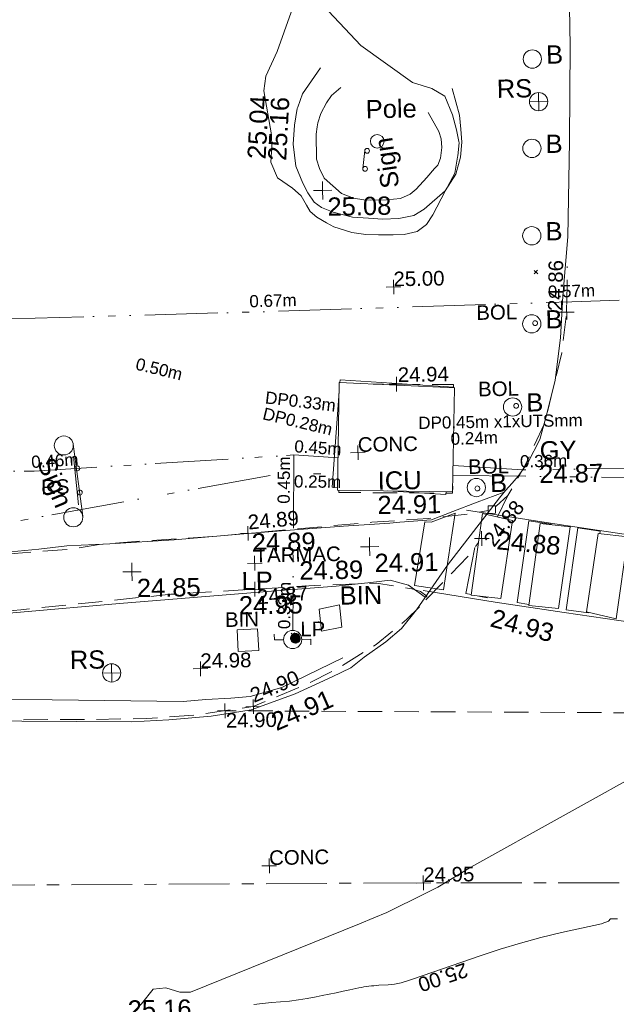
# Model space of a CAD drawing. Header units: millimetres. Extents: x -287732 to 520720, y -88450 to 287754.
# Tile 132 of 256: x -225137 to -212884, y 170911 to 191141. Entities that reach past the tile are written whole.
import ezdxf

# ---------------------------------------------------------------- set-up
doc = ezdxf.new("R2010")
doc.units = ezdxf.units.MM
for name, pattern in [('IMPORT-CENTER _6_', [2000, 1250, -250, 250, -250]), ('IMPORT-DASHED _2_', [750, 500, -250]), ('IMPORT-ENET-QLB2 _2_', [3050, 1500, -300, 0, -600, 150, -300, 0, -200]), ('IMPORT-UG_EIR_QLB2 _2_', [2750, 1500, -300, 0, -300, 150, -300, 0, -200]), ('IMPORT-UG_ELEC_LV_QLB2 _2_', [2700, 1500, -300, 0, -250, 150, -300, 0, -200]), ('IMPORT-UG_ELEC_STREET LIGHTING_QLB2 _2_', [2700, 1500, -300, 0, -250, 150, -300, 0, -200])]:
    doc.linetypes.add(name, pattern=pattern)
for name, color, linetype, lineweight, true_color in [('00_TOPO_BIN', 7, 'Continuous', 9, 0x7f5f3f), ('00_TOPO_FOOTPATH', 7, 'Continuous', 9, 0xa50000), ('00_TOPO_FURN_BOLLARD', 7, 'Continuous', 9, 0x666666), ('00_TOPO_FURN_LAMP_POST', 7, 'Continuous', 9, 0x666666), ('00_TOPO_FURN_POLE', 7, 'Continuous', 9, 0x666666), ('00_TOPO_FURN_SIGN', 7, 'Continuous', 9, 0x666666), ('00_TOPO_LEVEL_SPOT', 7, 'Continuous', 9, 0x666666), ('00_TOPO_ROAD_MARKING_WHITE_CONTINUOUS', 7, 'Continuous', 9, 0x999999), ('00_TOPO_SERV_GULLY', 7, 'Continuous', 9, 0x5252a5), ('00_TOPO_SERV_IC', 5, 'Continuous', 9, 0x0000ff), ('00_UAV_FORM_LINES', 7, 'Continuous', 9, 0x666666), ('00_UAV_SLOPE_BOTTOM', 30, 'Continuous', 9, 0xff7f00), ('00_UAV_SLOPE_TOP', 40, 'Continuous', 9, 0xffbf00), ('01_DTM_CONTOUR_MJR', 7, 'Continuous', 9, 0x7f3f00), ('12333-PUM-2D-U-0001-C01 - Rev2_REVIT IMPORT_dwg', 7, 'Continuous', 9, 0x767676), ('BIN', 7, 'Continuous', 9, 0x00a5a5), ('BIN_TXT', 7, 'Continuous', 9, 0x00a5a5), ('BOLLARD', 7, 'Continuous', 9, 0x00a5a5), ('BOLLARD_TXT', 7, 'Continuous', 9, 0x00a5a5), ('CONTOURS_INDEX', 4, 'Continuous', 9, 0x00ffff), ('CONTOURS_INDEX_LVL', 4, 'Continuous', 9, 0x00ffff), ('FORM_LINE', 7, 'IMPORT-DASHED _2_', 9, 0x00a500), ('FORM_LINE_LVL', 7, 'Continuous', 9, 0x00a500), ('LAMPPOST', 6, 'Continuous', 9, 0xff00ff), ('LAMPPOST_TXT', 6, 'Continuous', 9, 0xff00ff), ('PUM-EIRCOMM-NOTES', 6, 'Continuous', 9, 0xff00ff), ('PUM-EIRCOMM-QLB2', 6, 'IMPORT-UG_EIR_QLB2 _2_', 9, 0xff00ff), ('PUM-ELECTRIC-LV-QLB2', 1, 'IMPORT-UG_ELEC_LV_QLB2 _2_', 9, 0xff0000), ('PUM-ELECTRIC-MH', 1, 'Continuous', 9, 0xff0000), ('PUM-ELECTRIC-SL-QLB2', 7, 'IMPORT-UG_ELEC_STREET LIGHTING_QLB2 _2_', 9, 0xff7f7f), ('PUM-TELECOMS-ENET-NOTES', 7, 'Continuous', 9, 0x9152a5), ('PUM-TELECOMS-ENET-QLB2', 7, 'IMPORT-ENET-QLB2 _2_', 9, 0x9152a5), ('ROAD_CROWNLINE', 7, 'IMPORT-CENTER _6_', 9, 0xa500a5), ('ROAD_CROWNLINE_LVL', 7, 'Continuous', 9, 0xa500a5), ('ROAD_MARKINGS', 7, 'Continuous', 9, 0xc0c0c0), ('SIGN', 7, 'Continuous', 9, 0x00a5a5), ('SIGN_TXT', 7, 'Continuous', 9, 0x00a5a5), ('SPOT_HEIGHTS_LVL', 7, 'Continuous', 9, 0x00a500)]:
    doc.layers.add(name, color=color, linetype=linetype, lineweight=lineweight, true_color=true_color)
for name, color, linetype, lineweight in [('00_TOPO_DRIVE_WAY', 7, 'Continuous', 9), ('00_TOPO_PEDASTRIAN', 7, 'Continuous', 9), ('00_TOPO_ROAD_EDGE', 7, 'Continuous', 9), ('00_TOPO_SURFACE', 7, 'Continuous', 9), ('CHANGE_OF_SURFACE', 7, 'IMPORT-DASHED _2_', 9), ('CHANGE_OF_SURFACE_LVL', 7, 'Continuous', 9), ('GEN-TEXT', 7, 'Continuous', 9), ('Text', 7, 'Continuous', 9), ('TEXT_TXT', 7, 'Continuous', 9)]:
    doc.layers.add(name, color=color, linetype=linetype, lineweight=lineweight)
doc.styles.add('Arial_1', font='arial.ttf', dxfattribs={"height": 250})
doc.styles.add('Arial_3', font='arial.ttf', dxfattribs={"height": 300})
doc.styles.add('Swis721 Lt BT_2', font='swissl.ttf', dxfattribs={"height": 375})

# ---------------------------------------------------------------- blocks, each defined once
blk = doc.blocks.new('12333-PUM-2D-U-0001-C01 - Rev2_REVIT IMPORT_dwg_MSL_Bollard_2-2077182-Site Location Plan Proposed')
at = {"layer": '00_TOPO_FURN_BOLLARD', "color": 254, "true_color": 0xcccccc}
blk.add_circle((0, 0), 62.5, dxfattribs=at)
blk = doc.blocks.new('12333-PUM-2D-U-0001-C01 - Rev2_REVIT IMPORT_dwg_POLE_2-2077184-Site Location Plan Proposed')
at = {"layer": '00_TOPO_FURN_POLE', "color": 254, "true_color": 0xcccccc}
blk.add_circle((0, 0), 375, dxfattribs=at)
blk = doc.blocks.new('12333-PUM-2D-U-0001-C01 - Rev2_REVIT IMPORT_dwg_MSL_RoadSign_SYM-2077193-Site Location Plan Proposed')
at = {"layer": '00_TOPO_FURN_SIGN', "color": 254, "true_color": 0xcccccc}
for p, q in [((-500, 0), (500, 0)), ((0, -500), (0, 500))]:
    blk.add_line(p, q, dxfattribs=at)
blk.add_circle((0, 0), 500, dxfattribs=at)
blk = doc.blocks.new('12333-PUM-2D-U-0001-C01 - Rev2_REVIT IMPORT_dwg_MSL_Sign_SYM-2077194-Site Location Plan Proposed')
at = {"layer": '00_TOPO_FURN_SIGN', "color": 254, "true_color": 0xcccccc}
blk.add_line((1862, 0), (-1862, 0), dxfattribs=at)
for centre in [(-1862, -489), (1862, -489)]:
    blk.add_circle(centre, 489, dxfattribs=at)
blk = doc.blocks.new('12333-PUM-2D-U-0001-C01 - Rev2_REVIT IMPORT_dwg_MSL_Lamp_Post_SYM-2077199-Site Location Plan Proposed')
at = {"layer": '00_TOPO_FURN_LAMP_POST', "color": 254, "true_color": 0xcccccc, "flags": 128}
for points in [[(-500, 0), (-1000, 0), (-1000, 317)], [(500, 0), (1000, 0), (1000, -317)]]:
    blk.add_lwpolyline(points, dxfattribs=at)
at = {"layer": '00_TOPO_FURN_LAMP_POST', "color": 254, "true_color": 0xcccccc}
blk.add_circle((0, 0), 500, dxfattribs=at)
blk = doc.blocks.new('12333-PUM-2D-U-0001-C01 - Rev2_REVIT IMPORT_dwg_MM-2077200-Site Location Plan Proposed')
at = {"layer": '00_TOPO_LEVEL_SPOT', "color": 254, "true_color": 0xcccccc, "flags": 128}
for points in [[(0, -500), (0, 0), (-500, 0)], [(500, 0), (0, 0), (0, 500)]]:
    blk.add_lwpolyline(points, dxfattribs=at)
blk = doc.blocks.new('12333-PUM-2D-U-0001-C01 - Rev2_REVIT IMPORT_dwg_MGS62954_T2_Galway_ITM_3d_Rev1-2077680-Site Location Plan Proposed')
at = {"layer": '00_TOPO_BIN', "color": 254, "true_color": 0xcccccc}
for p, q in [((533686131, 725738249), (533686550, 725738325)), ((533686550, 725738325), (533686588, 725737868)), ((533686131, 725738249), (533686169, 725737792)), ((533686169, 725737792), (533686588, 725737868))]:
    blk.add_line(p, q, dxfattribs=at)
at = {"layer": '00_TOPO_DRIVE_WAY', "color": 254, "true_color": 0xcccccc, "flags": 128}
blk.add_lwpolyline([(533689877, 725740468), (533689999, 725740617), (533690141, 725740765), (533690265, 725740904), (533690478, 725741193), (533690721, 725741652), (533690875, 725742178), (533691057, 725742866), (533691183, 725743731), (533691247, 725744590), (533691369, 725745805), (533691440, 725747768), (533691485, 725749727), (533691487, 725752103), (533691507, 725753488), (533691618, 725755589), (533691732, 725757942), (533691850, 725761016), (533691945, 725764402), (533692186, 725766350), (533692189, 725767592), (533692131, 725768858)], dxfattribs=at)
at = {"layer": '00_TOPO_FOOTPATH', "color": 254, "true_color": 0xcccccc}
blk.add_line((533689415, 725740388), (533689970, 725740582), dxfattribs=at)
at = {"layer": '00_TOPO_FOOTPATH', "color": 254, "true_color": 0xcccccc, "flags": 128}
for points in [[(533679523, 725739510), (533680398, 725739577), (533680974, 725739634), (533681857, 725739666), (533683180, 725739722), (533684770, 725739831), (533685654, 725739882), (533686660, 725739941), (533687611, 725739990), (533687822, 725740001), (533688470, 725740038), (533688912, 725740201), (533689415, 725740388)], [(533646241, 725738367), (533649888, 725738330), (533653238, 725738309), (533656109, 725738296), (533659142, 725738311), (533662779, 725738334), (533666161, 725738401), (533670014, 725738434), (533673058, 725738468), (533673631, 725738447), (533675222, 725738275), (533676771, 725738086), (533677331, 725738106), (533679997, 725738292), (533682036, 725738432), (533685161, 725738636), (533686490, 725738711), (533687203, 725738775), (533687602, 725738814), (533687976, 725738710), (533688315, 725738456)]]:
    blk.add_lwpolyline(points, dxfattribs=at)
at = {"layer": '00_TOPO_PEDASTRIAN', "color": 254, "true_color": 0xcccccc}
for p, q in [((533689255, 725738477), (533689522, 725740154)), ((533690132, 725740001), (533689522, 725740154)), ((533690132, 725740001), (533689865, 725738401)), ((533690436, 725738249), (533690703, 725739925)), ((533691313, 725739849), (533690703, 725739925)), ((533691046, 725738173), (533691313, 725739849)), ((533691617, 725738096), (533691884, 725739697)), ((533691884, 725739697), (533692494, 725739620)), ((533692494, 725739620), (533692227, 725737944)), ((533689865, 725738401), (533689255, 725738477)), ((533691046, 725738173), (533690436, 725738249)), ((533691617, 725738096), (533692227, 725737944))]:
    blk.add_line(p, q, dxfattribs=at)
at = {"layer": '00_TOPO_PEDASTRIAN', "color": 254, "true_color": 0xcccccc, "flags": 128}
blk.add_lwpolyline([(533688960, 725740170), (533688690, 725738600), (533688100, 725738700), (533688330, 725740000), (533688460, 725739990)], close=True, dxfattribs=at)
at = {"layer": '00_TOPO_ROAD_EDGE', "color": 254, "true_color": 0xcccccc, "flags": 128}
blk.add_lwpolyline([(533644097, 725736774), (533648577, 725736742), (533654272, 725736701), (533659956, 725736488), (533664503, 725736391), (533669698, 725736325), (533674609, 725736187), (533679987, 725736049), (533682246, 725736002), (533683002, 725736029), (533683876, 725736089), (533684314, 725736145), (533684702, 725736205), (533685096, 725736341), (533685608, 725736518), (533686373, 725736853), (533686759, 725737031), (533687036, 725737242), (533687488, 725737549), (533687817, 725737816), (533688127, 725738195), (533688781, 725739102), (533689877, 725740468)], dxfattribs=at)
at = {"layer": '00_TOPO_ROAD_MARKING_WHITE_CONTINUOUS', "color": 254, "true_color": 0xcccccc, "flags": 128}
for points in [[(533689190, 725740230), (533691090, 725739900), (533692880, 725739600), (533693140, 725739560), (533694390, 725739370), (533695760, 725739110), (533697110, 725738910), (533699030, 725738580), (533700980, 725738260)], [(533700550, 725736540), (533698880, 725736800), (533697150, 725737080), (533695690, 725737320), (533693940, 725737610), (533693123, 725737770), (533691160, 725738090), (533689750, 725738330), (533688270, 725738590)]]:
    blk.add_lwpolyline(points, dxfattribs=at)
at = {"layer": '00_TOPO_SERV_GULLY', "color": 254, "true_color": 0xcccccc}
for p, q in [((533689636, 725740306), (533689789, 725740306)), ((533689636, 725740306), (533689636, 725740154)), ((533689636, 725740154), (533689789, 725740154)), ((533689789, 725740306), (533689789, 725740154))]:
    blk.add_line(p, q, dxfattribs=at)
at = {"layer": '00_TOPO_SERV_IC', "color": 254, "true_color": 0xcccccc}
for p, q in [((533686550, 725740687), (533686626, 725742897)), ((533686626, 725742897), (533688989, 725742745)), ((533688989, 725742745), (533688912, 725740611)), ((533686550, 725740687), (533688912, 725740611))]:
    blk.add_line(p, q, dxfattribs=at)
at = {"layer": '00_UAV_FORM_LINES', "color": 254, "true_color": 0xcccccc, "flags": 128}
blk.add_lwpolyline([(533686603, 725737235), (533685339, 725736652), (533684685, 725736480), (533684285, 725736452), (533683770, 725736428), (533683302, 725736399), (533680617, 725736479), (533679713, 725736499), (533679180, 725736530), (533678629, 725736507), (533677889, 725736514), (533676297, 725736503), (533674602, 725736615), (533672709, 725736650), (533671507, 725736632), (533669349, 725736755), (533667703, 725736876), (533666727, 725736833), (533666611, 725736844)], dxfattribs=at)
at = {"layer": '00_UAV_SLOPE_BOTTOM', "color": 254, "true_color": 0xcccccc, "flags": 128}
for points in [[(533688868, 725746795), (533688428, 725746424), (533688214, 725746299), (533687910, 725746240), (533687570, 725746233), (533687284, 725746260), (533686956, 725746286), (533686563, 725746398), (533686326, 725746496), (533686176, 725746609), (533686048, 725746804), (533685949, 725747006), (533685808, 725747357), (533685761, 725747806), (533685795, 725748195), (533685861, 725748537), (533685872, 725748564), (533685976, 725748837), (533686352, 725749364)], [(533688868, 725746795), (533689095, 725747130), (533689194, 725747483), (533689228, 725747787), (533689214, 725748054), (533689192, 725748343), (533689048, 725748894)]]:
    blk.add_lwpolyline(points, dxfattribs=at)
at = {"layer": '00_UAV_SLOPE_TOP', "color": 254, "true_color": 0xcccccc, "flags": 128}
blk.add_lwpolyline([(533688546, 725748412), (533688758, 725748013), (533688806, 725747864), (533688813, 725747689), (533688783, 725747466), (533688725, 725747324), (533688658, 725747259), (533688494, 725747074), (533688273, 725746842), (533688148, 725746740), (533687951, 725746655), (533687659, 725746633), (533687342, 725746626), (533687193, 725746639), (533686983, 725746679), (533686742, 725746774), (533686389, 725747100), (533686293, 725747298), (533686239, 725747494), (533686240, 725748007), (533686266, 725748153), (533686280, 725748240), (533686344, 725748428), (533686466, 725748647), (533686571, 725748790), (533686763, 725748953)], dxfattribs=at)
at = {"layer": '01_DTM_CONTOUR_MJR', "color": 254, "true_color": 0xcccccc, "flags": 128}
for points in [[(533682138, 725730006), (533682340, 725730201), (533682586, 725730498), (533682849, 725730523), (533683133, 725730429), (533683353, 725730421), (533686847, 725731768), (533687146, 725731886), (533687409, 725731992), (533688209, 725732366), (533688466, 725732491), (533689150, 725732890), (533692979, 725734934)], [(533686323, 725750771), (533687190, 725749808), (533688235, 725749032), (533688628, 725748901), (533688894, 725748740), (533689043, 725748356), (533689073, 725748250), (533689122, 725748042), (533689128, 725748011), (533689168, 725747800), (533689171, 725747776), (533689141, 725747507), (533689135, 725747479), (533689075, 725747156), (533688870, 725746790), (533688608, 725746304), (533688473, 725746107), (533688278, 725745971), (533688008, 725745913), (533687786, 725745906), (533687484, 725745911), (533687221, 725745929), (533686934, 725745971), (533686572, 725746094), (533686423, 725746180), (533686223, 725746299), (533686091, 725746420), (533686013, 725746550), (533685911, 725746740), (533685736, 725746902), (533685433, 725747119), (533685301, 725747445), (533685322, 725747757), (533685324, 725748005), (533685180, 725748916), (533685229, 725749216), (533685468, 725749716), (533685773, 725750520)]]:
    blk.add_lwpolyline(points, dxfattribs=at)
for name, p, xscale, yscale, zscale in [('12333-PUM-2D-U-0001-C01 - Rev2_REVIT IMPORT_dwg_MSL_Bollard_2-2077182-Site Location Plan Proposed', (533690706, 725749470), 3, 3, 3), ('12333-PUM-2D-U-0001-C01 - Rev2_REVIT IMPORT_dwg_MSL_RoadSign_SYM-2077193-Site Location Plan Proposed', (533690819, 725748593), 0.375, 0.375, 0.375), ('12333-PUM-2D-U-0001-C01 - Rev2_REVIT IMPORT_dwg_POLE_2-2077184-Site Location Plan Proposed', (533687491, 725747836), 0.375, 0.375, 0.375), ('12333-PUM-2D-U-0001-C01 - Rev2_REVIT IMPORT_dwg_MSL_Bollard_2-2077182-Site Location Plan Proposed', (533690665, 725747635), 3, 3, 3), ('12333-PUM-2D-U-0001-C01 - Rev2_REVIT IMPORT_dwg_MM-2077200-Site Location Plan Proposed', (533686351, 725746846), 0.375, 0.375, 0.375), ('12333-PUM-2D-U-0001-C01 - Rev2_REVIT IMPORT_dwg_MSL_Bollard_2-2077182-Site Location Plan Proposed', (533690631, 725745840), 3, 3, 3), ('12333-PUM-2D-U-0001-C01 - Rev2_REVIT IMPORT_dwg_MSL_Bollard_2-2077182-Site Location Plan Proposed', (533690599, 725744031), 3, 3, 3), ('12333-PUM-2D-U-0001-C01 - Rev2_REVIT IMPORT_dwg_MSL_Bollard_2-2077182-Site Location Plan Proposed', (533690175, 725742330), 3, 3, 3), ('12333-PUM-2D-U-0001-C01 - Rev2_REVIT IMPORT_dwg_MSL_Bollard_2-2077182-Site Location Plan Proposed', (533689403, 725740688), 3, 3, 3), ('12333-PUM-2D-U-0001-C01 - Rev2_REVIT IMPORT_dwg_MM-2077200-Site Location Plan Proposed', (533687190, 725739510), 0.375, 0.375, 0.375), ('12333-PUM-2D-U-0001-C01 - Rev2_REVIT IMPORT_dwg_MM-2077200-Site Location Plan Proposed', (533682300, 725739080), 0.375, 0.375, 0.375), ('12333-PUM-2D-U-0001-C01 - Rev2_REVIT IMPORT_dwg_MSL_Lamp_Post_SYM-2077199-Site Location Plan Proposed', (533685575, 725737632), 0.375, 0.375, 0.375), ('12333-PUM-2D-U-0001-C01 - Rev2_REVIT IMPORT_dwg_MSL_RoadSign_SYM-2077193-Site Location Plan Proposed', (533681847, 725737011), 0.375, 0.375, 0.375)]:
    blk.add_blockref(name, p, dxfattribs=dict(xscale=xscale, yscale=yscale, zscale=zscale))
for p, xscale, yscale, zscale, rotation in [((533687207, 725747466), 0.1, 0.1, 0.1, 82.59059884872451), ((533681225, 725740983), 0.4, 0.4, 0.4, 276.5589136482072)]:
    blk.add_blockref('12333-PUM-2D-U-0001-C01 - Rev2_REVIT IMPORT_dwg_MSL_Sign_SYM-2077194-Site Location Plan Proposed', p, dxfattribs=dict(xscale=xscale, yscale=yscale, zscale=zscale, rotation=rotation))
at = {"layer": '00_TOPO_BIN', "color": 251, "true_color": 0x666666, "insert": (533686557, 725738706), "char_height": 375, "width": 987.77, "attachment_point": 1, "line_spacing_factor": 1.005062, "style": 'Swis721 Lt BT_2'}
blk.add_mtext('BIN', dxfattribs=at)
at = {"layer": '00_TOPO_FOOTPATH', "color": 251, "true_color": 0x666666, "char_height": 375, "width": 1495.9, "attachment_point": 1, "line_spacing_factor": 1.005062, "style": 'Swis721 Lt BT_2'}
for insert in [(533684770, 725739826), (533685738, 725739233)]:
    blk.add_mtext('24.89', dxfattribs=dict(at, insert=insert))
at = {"layer": '00_TOPO_FURN_BOLLARD', "char_height": 375, "width": 398.91, "attachment_point": 1, "line_spacing_factor": 1.005062, "style": 'Swis721 Lt BT_2'}
for insert in [(533690989, 725749744), (533690947, 725747910), (533690914, 725746114), (533690882, 725744305), (533690458, 725742605), (533689685, 725740963)]:
    blk.add_mtext('B', dxfattribs=dict(at, insert=insert))
at = {"layer": '00_TOPO_FURN_LAMP_POST', "char_height": 375, "attachment_point": 1, "line_spacing_factor": 1.005062, "style": 'Swis721 Lt BT_2'}
for s, insert, width in [('LP', (533684547, 725739038), 707.59), ('24.95', (533684484, 725738540), 1495.9)]:
    blk.add_mtext(s, dxfattribs=dict(at, insert=insert, width=width))
at = {"layer": '00_TOPO_FURN_POLE', "insert": (533687266, 725748687), "char_height": 375, "width": 1191.97, "attachment_point": 1, "line_spacing_factor": 1.005062, "style": 'Swis721 Lt BT_2'}
blk.add_mtext('Pole', dxfattribs=at)
at = {"layer": '00_TOPO_FURN_SIGN', "char_height": 375, "width": 783.57, "attachment_point": 1, "line_spacing_factor": 1.005062, "style": 'Swis721 Lt BT_2'}
for insert in [(533689965, 725749060), (533680993, 725737479)]:
    blk.add_mtext('RS', dxfattribs=dict(at, insert=insert))
at = {"layer": '00_TOPO_FURN_SIGN', "char_height": 375, "width": 1206.22, "attachment_point": 1, "line_spacing_factor": 1.005062, "style": 'Swis721 Lt BT_2'}
for insert, rotation in [((533687558, 725746845), 97.2388), ((533680735, 725741500), 291.2071)]:
    blk.add_mtext('Sign', dxfattribs=dict(at, insert=insert, rotation=rotation))
at = {"layer": '00_TOPO_LEVEL_SPOT', "char_height": 375, "width": 1495.9, "attachment_point": 1, "line_spacing_factor": 1.005062, "style": 'Swis721 Lt BT_2'}
for s, insert in [('25.08', (533686446, 725746699)), ('24.91', (533687285, 725739363)), ('24.85', (533682395, 725738933))]:
    blk.add_mtext(s, dxfattribs=dict(at, insert=insert))
at = {"layer": '00_TOPO_ROAD_EDGE', "color": 251, "true_color": 0x666666, "char_height": 375, "width": 1495.9, "attachment_point": 1, "line_spacing_factor": 1.005062, "style": 'Swis721 Lt BT_2'}
for s, insert, rotation in [('24.88', (533689826, 725739787), 353.7919), ('24.91', (533685067, 725736100), 22.4721)]:
    blk.add_mtext(s, dxfattribs=dict(at, insert=insert, rotation=rotation))
at = {"layer": '00_TOPO_ROAD_MARKING_WHITE_CONTINUOUS', "color": 251, "true_color": 0x666666, "insert": (533689716, 725738197), "char_height": 375, "width": 1495.9, "attachment_point": 1, "rotation": 344.2753, "line_spacing_factor": 1.005062, "style": 'Swis721 Lt BT_2'}
blk.add_mtext('24.93', dxfattribs=at)
at = {"layer": '00_TOPO_SERV_GULLY', "color": 251, "true_color": 0x666666, "char_height": 375, "attachment_point": 1, "line_spacing_factor": 1.005062, "style": 'Swis721 Lt BT_2'}
for s, insert, width in [('GY', (533690716, 725741615), 821.56), ('24.87', (533690698, 725741132), 1495.9)]:
    blk.add_mtext(s, dxfattribs=dict(at, insert=insert, width=width))
at = {"layer": '00_TOPO_SERV_IC', "color": 251, "true_color": 0x666666, "char_height": 375, "attachment_point": 1, "line_spacing_factor": 1.005062, "style": 'Swis721 Lt BT_2'}
for s, insert, width in [('ICU', (533687379, 725741051), 1021.01), ('24.91', (533687365, 725740551), 1495.9)]:
    blk.add_mtext(s, dxfattribs=dict(at, insert=insert, width=width))
at = {"layer": '00_TOPO_SURFACE', "color": 251, "true_color": 0x666666, "insert": (533682056, 725730277), "char_height": 375, "width": 1495.9, "attachment_point": 1, "line_spacing_factor": 1.005062, "style": 'Swis721 Lt BT_2'}
blk.add_mtext('25.16', dxfattribs=at)
at = {"layer": '00_UAV_SLOPE_BOTTOM', "color": 251, "true_color": 0x666666, "insert": (533684818, 725747527), "char_height": 375, "width": 1495.9, "attachment_point": 1, "rotation": 86.0821, "line_spacing_factor": 1.005062, "style": 'Swis721 Lt BT_2'}
blk.add_mtext('25.04', dxfattribs=at)
at = {"layer": '00_UAV_SLOPE_TOP', "color": 251, "true_color": 0x666666, "insert": (533685240, 725747488), "char_height": 375, "width": 1495.9, "attachment_point": 1, "rotation": 86.0821, "line_spacing_factor": 1.005062, "style": 'Swis721 Lt BT_2'}
blk.add_mtext('25.16', dxfattribs=at)
blk = doc.blocks.new('12333-PUM-2D-U-0001-C01 - Rev2_REVIT IMPORT_dwg_SPOT-2077713-Site Location Plan Proposed')
at = {"layer": 'Text', "color": 253, "true_color": 0xaaaaaa}
for p, q in [((-500, 0), (500, 0)), ((0, 500), (0, -500))]:
    blk.add_line(p, q, dxfattribs=at)
blk = doc.blocks.new('12333-PUM-2D-U-0001-C01 - Rev2_REVIT IMPORT_dwg_SIGNLEFT-2077795-Site Location Plan Proposed')
at = {"layer": 'SIGN', "color": 254, "true_color": 0xaae1e1}
blk.add_line((500, -50), (-500, -50), dxfattribs=at)
at = {"layer": 'SIGN', "color": 254, "true_color": 0xaae1e1, "flags": 128}
for points in [[(-200, 0), (-202.5, 15.5), (-209.5, 29.5), (-220.5, 40.5), (-234.5, 47.5), (-250, 50), (-265.5, 47.5), (-279.5, 40.5), (-290.5, 29.5), (-297.5, 15.5), (-300, 0), (-297.5, -15.5), (-290.5, -29.5), (-279.5, -40.5), (-265.5, -47.5), (-250, -50), (-234.5, -47.5), (-220.5, -40.5), (-209.5, -29.5), (-202.5, -15.5)], [(300, 0), (297.5, 15.5), (290.5, 29.5), (279.5, 40.5), (265.5, 47.5), (250, 50), (234.5, 47.5), (220.5, 40.5), (209.5, 29.5), (202.5, 15.5), (200, 0), (202.5, -15.5), (209.5, -29.5), (220.5, -40.5), (234.5, -47.5), (250, -50), (265.5, -47.5), (279.5, -40.5), (290.5, -29.5), (297.5, -15.5)]]:
    blk.add_lwpolyline(points, close=True, dxfattribs=at)
blk = doc.blocks.new('12333-PUM-2D-U-0001-C01 - Rev2_REVIT IMPORT_dwg_CIRCL-2077706-Site Location Plan Proposed')
at = {"layer": 'BOLLARD', "color": 254, "true_color": 0xaae1e1, "flags": 128}
blk.add_lwpolyline([(475, -154), (500, 0), (475, 154), (404, 293), (293, 404), (154, 475), (0, 500), (-154, 475), (-293, 404), (-404, 293), (-475, 154), (-500, 0), (-475, -154), (-404, -293), (-293, -404), (-154, -475), (0, -500), (154, -475), (293, -404), (404, -293)], close=True, dxfattribs=at)
blk = doc.blocks.new('12333-PUM-2D-U-0001-C01 - Rev2_REVIT IMPORT_dwg_MH_CIR2-2077688-Site Location Plan Proposed')
at = {"layer": 'LAMPPOST', "color": 211, "true_color": 0xffaaff}
for p, q in [((-499, -33), (33, 499)), ((-496, 60), (-60, 496)), ((-488, -111), (111, 488)), ((-467, -180), (180, 467)), ((-467, 179), (-179, 467)), ((-438, -241), (241, 438)), ((-403, -296), (296, 403)), ((-362, -345), (345, 362)), ((-315, -388), (388, 315)), ((-263, -425), (425, 263)), ((-204, -456), (456, 204)), ((-138, -480), (480, 138)), ((-64, -496), (496, 64)), ((22, -500), (500, -22)), ((128, -483), (483, -128)), ((305, -396), (396, -305))]:
    blk.add_line(p, q, dxfattribs=at)
at = {"layer": 'LAMPPOST', "color": 211, "true_color": 0xffaaff, "flags": 128}
blk.add_lwpolyline([(475, -154), (500, 0), (475, 154), (404, 293), (293, 404), (154, 475), (0, 500), (-154, 475), (-293, 404), (-404, 293), (-475, 154), (-500, 0), (-475, -154), (-404, -293), (-293, -404), (-154, -475), (0, -500), (154, -475), (293, -404), (404, -293)], close=True, dxfattribs=at)
blk = doc.blocks.new('12333-PUM-2D-U-0001-C01 - Rev2_REVIT IMPORT_dwg_SPOT-2077769-Site Location Plan Proposed')
at = {"layer": 'CHANGE_OF_SURFACE_LVL', "color": 253, "true_color": 0xaaaaaa}
for p, q in [((-500, 0), (500, 0)), ((0, 500), (0, -500))]:
    blk.add_line(p, q, dxfattribs=at)
blk = doc.blocks.new('12333-PUM-2D-U-0001-C01 - Rev2_REVIT IMPORT_dwg_SPOT-2077773-Site Location Plan Proposed')
at = {"layer": 'FORM_LINE_LVL', "color": 9, "true_color": 0xaae1aa}
for p, q in [((-500, 0), (500, 0)), ((0, 500), (0, -500))]:
    blk.add_line(p, q, dxfattribs=at)
blk = doc.blocks.new('12333-PUM-2D-U-0001-C01 - Rev2_REVIT IMPORT_dwg_SPOT-2077774-Site Location Plan Proposed')
at = {"layer": 'ROAD_CROWNLINE_LVL', "color": 254, "true_color": 0xe1aae1}
for p, q in [((-500, 0), (500, 0)), ((0, 500), (0, -500))]:
    blk.add_line(p, q, dxfattribs=at)
blk = doc.blocks.new('12333-PUM-2D-U-0001-C01 - Rev2_REVIT IMPORT_dwg_SPOT-2077775-Site Location Plan Proposed')
at = {"layer": 'SPOT_HEIGHTS_LVL', "color": 9, "true_color": 0xaae1aa}
for p, q in [((-500, 0), (500, 0)), ((0, 500), (0, -500))]:
    blk.add_line(p, q, dxfattribs=at)
blk = doc.blocks.new('12333-PUM-2D-U-0001-C01 - Rev2_REVIT IMPORT_dwg-1620468-Site Location Plan Proposed')
at = {"layer": 'BIN', "color": 254, "true_color": 0xaae1e1, "flags": 128}
blk.add_lwpolyline([(43358, 121995), (43778, 122010), (43794, 121566), (43373, 121552)], close=True, dxfattribs=at)
at = {"layer": 'CHANGE_OF_SURFACE', "color": 253, "true_color": 0xaaaaaa, "flags": 128}
for points in [[(48709, 124438), (48725, 124446), (48965, 124658), (49328, 125266), (49747, 126124), (50124, 127573), (50242, 128405), (50270, 129343)], [(47887, 126892), (47889, 126957), (46244, 126998)], [(45498, 124832), (45496, 124783), (47833, 124725), (47837, 124872)], [(7177, 123655), (7197, 123655), (11259, 123622), (16113, 123608), (19930, 123650), (24007, 123707), (27881, 123725), (31410, 123777), (32320, 123791), (33182, 123707), (34219, 123589), (34879, 123513), (35515, 123476), (36034, 123443), (36434, 123447), (36755, 123471), (37259, 123523), (37683, 123579), (38117, 123598), (38805, 123645), (39978, 123716), (40556, 123800), (41411, 123853), (42905, 123923), (44328, 124027), (46166, 124159), (47330, 124215), (48164, 124291), (48557, 124356)], [(7132, 122511), (8657, 122496), (14529, 122420), (19944, 122401), (27955, 122472), (30189, 122500), (31306, 122500), (32399, 122505), (33573, 122467), (34953, 122321), (36023, 122241), (36711, 122255), (37550, 122373), (38922, 122486), (40458, 122618), (42008, 122750), (43738, 122825), (44973, 122882), (46240, 122906), (46961, 122778), (47136, 122717), (47268, 122623), (47244, 122543), (47154, 122444), (46843, 122147), (46207, 121647), (45373, 121143), (44723, 120837), (43662, 120413), (42498, 120266), (41476, 120205), (40062, 120210), (38285, 120238), (34308, 120318), (29652, 120417), (25175, 120507), (19623, 120620), (13780, 120849), (8328, 120811)]]:
    blk.add_lwpolyline(points, dxfattribs=at)
at = {"layer": 'CONTOURS_INDEX', "color": 131, "true_color": 0xaaffff, "flags": 128}
blk.add_lwpolyline([(43565, 114294), (43749, 114311), (43933, 114326), (44117, 114338), (44301, 114353), (44485, 114372), (44667, 114398), (44849, 114429), (44974, 114453), (45117, 114480), (45260, 114507), (45404, 114535), (45547, 114563), (45731, 114598), (45782, 114607), (45833, 114616), (45885, 114623), (45936, 114629), (45988, 114634), (46039, 114638), (46091, 114641), (46143, 114644), (46331, 114651), (46398, 114656), (46466, 114663), (46532, 114675), (46598, 114690), (46664, 114707), (46729, 114725), (46794, 114745), (46859, 114765), (48231, 115215), (48646, 115343), (49065, 115461), (49487, 115566), (49911, 115660), (50734, 115829), (50749, 115832), (50879, 115881), (50921, 115924), (51067, 115924)], dxfattribs=at)
at = {"layer": 'FORM_LINE', "color": 9, "true_color": 0xaae1aa}
for p, q in [((48744, 124224), (48965, 124658)), ((62057, 119914), (43080, 120339))]:
    blk.add_line(p, q, dxfattribs=at)
at = {"layer": 'FORM_LINE', "color": 9, "true_color": 0xaae1aa, "flags": 128}
blk.add_lwpolyline([(47244, 122543), (48122, 123420), (48347, 123702)], dxfattribs=at)
at = {"layer": 'GEN-TEXT', "color": 253, "true_color": 0xaaaaaa}
for p, q in [((49588, 129204), (49659, 129275)), ((49659, 129204), (49588, 129275)), ((44470, 121841), (44541, 121912)), ((44541, 121841), (44470, 121912))]:
    blk.add_line(p, q, dxfattribs=at)
at = {"layer": 'PUM-EIRCOMM-QLB2', "color": 211, "true_color": 0xffaaff, "flags": 128}
blk.add_lwpolyline([(125536, 126903), (117893, 127155), (111414, 127213), (104979, 127455), (97701, 127725), (90076, 128094), (80499, 128486), (72439, 128850), (65408, 128920), (56680, 128741), (50349, 128615), (44215, 128525), (36505, 128442), (27943, 128579), (18379, 128741), (3219, 128450), (-5004, 128812), (-10371, 129138)], dxfattribs=at)
at = {"layer": 'PUM-ELECTRIC-MH', "color": 21, "true_color": 0xffaaaa}
blk.add_line((45557, 127042), (45562, 127098), dxfattribs=at)
at = {"layer": 'PUM-ELECTRIC-MH', "color": 21, "true_color": 0xffaaaa, "flags": 128}
for points in [[(45562, 127098), (47894, 126905), (47893, 126891)], [(45472, 124884), (45360, 124894), (45540, 126856)], [(47698, 124761), (47692, 124701), (46494, 124800)]]:
    blk.add_lwpolyline(points, dxfattribs=at)
at = {"layer": 'PUM-ELECTRIC-SL-QLB2', "color": 254, "true_color": 0xffd4d4}
blk.add_line((44589, 125568), (44500, 121965), dxfattribs=at)
at = {"layer": 'PUM-ELECTRIC-SL-QLB2', "color": 254, "true_color": 0xffd4d4, "flags": 128}
for points in [[(-17514, 128180), (-15101, 128038), (-10226, 128120), (-1878, 126999), (6869, 125967), (15177, 125626), (23253, 125512), (31566, 125410), (39246, 125332), (44587, 125569), (45493, 125493)], [(47852, 125298), (49276, 125180), (52960, 125175), (59739, 126262), (65454, 127008), (70469, 127255), (77722, 127106), (89978, 126819), (101867, 126660), (110367, 126412), (123873, 126171)]]:
    blk.add_lwpolyline(points, dxfattribs=at)
at = {"layer": 'PUM-TELECOMS-ENET-QLB2', "color": 254, "true_color": 0xdac5e1, "flags": 128}
for points in [[(47845, 125092), (53016, 124939), (56168, 125182), (58297, 126006)], [(-9089, 123370), (6199, 123186), (30874, 123011), (44353, 125196), (45482, 125162)]]:
    blk.add_lwpolyline(points, dxfattribs=at)
at = {"layer": 'ROAD_CROWNLINE', "color": 254, "true_color": 0xe1aae1, "flags": 128}
blk.add_lwpolyline([(5866, 117249), (25483, 116994), (30885, 116928), (36288, 116863), (47094, 116732), (75934, 116252)], dxfattribs=at)
at = {"layer": 'ROAD_MARKINGS', "color": 254, "true_color": 0xeaeaea, "flags": 128}
for points in [[(49360, 122416), (49116, 122455), (49388, 124132)], [(49388, 124132), (49844, 124058), (49841, 124044)], [(50581, 122231), (50579, 122217), (50123, 122291), (50394, 123967)], [(50394, 123967), (50850, 123893), (50841, 123838)], [(48178, 122636), (48071, 122658), (48268, 123603)], [(48506, 122582), (48503, 122568), (48332, 122603)]]:
    blk.add_lwpolyline(points, dxfattribs=at)
blk.add_blockref('12333-PUM-2D-U-0001-C01 - Rev2_REVIT IMPORT_dwg_MGS62954_T2_Galway_ITM_3d_Rev1-2077680-Site Location Plan Proposed', (-533641080, -725615854))
for name, p, xscale, yscale, zscale in [('12333-PUM-2D-U-0001-C01 - Rev2_REVIT IMPORT_dwg_SPOT-2077775-Site Location Plan Proposed', (46695, 128983), 0.3, 0.3, 0.3), ('12333-PUM-2D-U-0001-C01 - Rev2_REVIT IMPORT_dwg_SPOT-2077769-Site Location Plan Proposed', (50242, 128405), 0.3, 0.3, 0.3), ('12333-PUM-2D-U-0001-C01 - Rev2_REVIT IMPORT_dwg_CIRCL-2077706-Site Location Plan Proposed', (49588, 128190), 0.1, 0.1, 0.1), ('12333-PUM-2D-U-0001-C01 - Rev2_REVIT IMPORT_dwg_SPOT-2077769-Site Location Plan Proposed', (46720, 126986), 0.3, 0.3, 0.3), ('12333-PUM-2D-U-0001-C01 - Rev2_REVIT IMPORT_dwg_CIRCL-2077706-Site Location Plan Proposed', (49170, 126498), 0.1, 0.1, 0.1), ('12333-PUM-2D-U-0001-C01 - Rev2_REVIT IMPORT_dwg_SPOT-2077713-Site Location Plan Proposed', (45903, 125593), 0.3, 0.3, 0.3), ('12333-PUM-2D-U-0001-C01 - Rev2_REVIT IMPORT_dwg_CIRCL-2077706-Site Location Plan Proposed', (48343, 124816), 0.1, 0.1, 0.1), ('12333-PUM-2D-U-0001-C01 - Rev2_REVIT IMPORT_dwg_SPOT-2077769-Site Location Plan Proposed', (43616, 123975), 0.3, 0.3, 0.3), ('12333-PUM-2D-U-0001-C01 - Rev2_REVIT IMPORT_dwg_SPOT-2077773-Site Location Plan Proposed', (48414, 123785), 0.3, 0.3, 0.3), ('12333-PUM-2D-U-0001-C01 - Rev2_REVIT IMPORT_dwg_SPOT-2077713-Site Location Plan Proposed', (43745, 123359), 0.3, 0.3, 0.3), ('12333-PUM-2D-U-0001-C01 - Rev2_REVIT IMPORT_dwg_SPOT-2077769-Site Location Plan Proposed', (43738, 122825), 0.3, 0.3, 0.3), ('12333-PUM-2D-U-0001-C01 - Rev2_REVIT IMPORT_dwg_MH_CIR2-2077688-Site Location Plan Proposed', (44552, 121803), 0.2, 0.2, 0.2), ('12333-PUM-2D-U-0001-C01 - Rev2_REVIT IMPORT_dwg_SPOT-2077775-Site Location Plan Proposed', (42593, 121210), 0.3, 0.3, 0.3), ('12333-PUM-2D-U-0001-C01 - Rev2_REVIT IMPORT_dwg_SPOT-2077773-Site Location Plan Proposed', (43080, 120339), 0.3, 0.3, 0.3), ('12333-PUM-2D-U-0001-C01 - Rev2_REVIT IMPORT_dwg_SPOT-2077769-Site Location Plan Proposed', (43662, 120413), 0.3, 0.3, 0.3), ('12333-PUM-2D-U-0001-C01 - Rev2_REVIT IMPORT_dwg_SPOT-2077713-Site Location Plan Proposed', (43934, 117138), 0.3, 0.3, 0.3), ('12333-PUM-2D-U-0001-C01 - Rev2_REVIT IMPORT_dwg_SPOT-2077774-Site Location Plan Proposed', (47094, 116732), 0.3, 0.3, 0.3)]:
    blk.add_blockref(name, p, dxfattribs=dict(xscale=xscale, yscale=yscale, zscale=zscale))
at = {"rotation": 274.899092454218}
blk.add_blockref('12333-PUM-2D-U-0001-C01 - Rev2_REVIT IMPORT_dwg_SIGNLEFT-2077795-Site Location Plan Proposed', (40157, 125121), dxfattribs=at)
at = {"layer": 'BIN_TXT', "insert": (43113, 122360), "char_height": 300, "width": 833.74, "attachment_point": 1, "line_spacing_factor": 0.941778, "style": 'Arial_3'}
blk.add_mtext('BIN', dxfattribs=at)
at = {"layer": 'BOLLARD_TXT', "char_height": 300, "width": 1002.69, "attachment_point": 1, "line_spacing_factor": 0.941778, "style": 'Arial_3'}
for insert in [(48384, 128577), (48393, 127006), (48161, 125416)]:
    blk.add_mtext('BOL', dxfattribs=dict(at, insert=insert))
at = {"layer": 'CHANGE_OF_SURFACE_LVL', "char_height": 300, "width": 1256.11, "attachment_point": 1, "line_spacing_factor": 0.941778, "style": 'Arial_3'}
for s, insert, rotation in [('24.86', (49856, 128436), 88.273), ('24.89', (43608, 124352), 4.1065), ('24.87', (43771, 122811), 4.1065), ('24.90', (43567, 120767), 21.8014)]:
    blk.add_mtext(s, dxfattribs=dict(at, insert=insert, rotation=rotation))
at = {"layer": 'CHANGE_OF_SURFACE_LVL', "insert": (46749, 127329), "char_height": 300, "width": 1256.11, "attachment_point": 1, "line_spacing_factor": 0.941778, "style": 'Arial_3'}
blk.add_mtext('24.94', dxfattribs=at)
at = {"layer": 'CONTOURS_INDEX_LVL', "insert": (48008, 114798), "char_height": 300, "width": 1256.11, "attachment_point": 1, "rotation": 197.5167, "line_spacing_factor": 0.941778, "style": 'Arial_3'}
blk.add_mtext('25.00', dxfattribs=at)
at = {"layer": 'FORM_LINE_LVL', "insert": (48430, 123773), "char_height": 300, "width": 1256.11, "attachment_point": 1, "rotation": 51.3059, "line_spacing_factor": 0.941778, "style": 'Arial_3'}
blk.add_mtext('24.88', dxfattribs=at)
at = {"layer": 'FORM_LINE_LVL', "insert": (43094, 120289), "char_height": 300, "width": 1256.11, "attachment_point": 1, "line_spacing_factor": 0.941778, "style": 'Arial_3'}
blk.add_mtext('24.90', dxfattribs=at)
at = {"layer": 'LAMPPOST_TXT', "insert": (44657, 122139), "char_height": 300, "width": 613.36, "attachment_point": 1, "line_spacing_factor": 0.941778, "style": 'Arial_3'}
blk.add_mtext('LP', dxfattribs=at)
at = {"layer": 'PUM-EIRCOMM-NOTES', "char_height": 250, "width": 1160.03, "attachment_point": 2, "line_spacing_factor": 0.941778, "style": 'Arial_1'}
for s, insert, rotation in [('0.67m', (44212, 128872), 0.6168), ('0.57m', (50344, 128962), 0.8406)]:
    blk.add_mtext(s, dxfattribs=dict(at, insert=insert, rotation=rotation))
at = {"layer": 'PUM-ELECTRIC-LV-QLB2', "char_height": 250, "attachment_point": 2, "line_spacing_factor": 0.941778, "style": 'Arial_1'}
for s, insert, width, rotation in [('0.50m', (41882, 127503), 1160.03, 345.5347), ('DP0.33m', (44760, 126789), 1738.51, 352.23), ('DP0.28m', (44708, 126377), 1738.51, 345.5347), ('0.24m', (48295, 125976), 1160.03, 0.7856)]:
    blk.add_mtext(s, dxfattribs=dict(at, insert=insert, width=width, rotation=rotation))
at = {"layer": 'PUM-ELECTRIC-LV-QLB2', "insert": (48841, 126308), "char_height": 250, "width": 4027.95, "attachment_point": 2, "line_spacing_factor": 0.941778, "style": 'Arial_1'}
blk.add_mtext('DP0.45m x1xUTSmm', dxfattribs=at)
at = {"layer": 'PUM-ELECTRIC-SL-QLB2', "char_height": 250, "width": 1160.03, "attachment_point": 2, "line_spacing_factor": 0.941778, "style": 'Arial_1'}
for s, insert, rotation in [('0.45m', (45095, 125834), 355.2576), ('0.46m', (39671, 125665), 2.5408), ('0.45m', (44246, 125059), 88.5734), ('0.36m', (49713, 125481), 359.9222), ('0.33m', (44211, 122483), 88.5734)]:
    blk.add_mtext(s, dxfattribs=dict(at, insert=insert, rotation=rotation))
at = {"layer": 'PUM-TELECOMS-ENET-NOTES', "insert": (45068, 125138), "char_height": 250, "width": 1160.03, "attachment_point": 2, "rotation": 358.3007, "line_spacing_factor": 0.941778, "style": 'Arial_1'}
blk.add_mtext('0.25m', dxfattribs=at)
at = {"layer": 'ROAD_CROWNLINE_LVL', "insert": (47094, 117047), "char_height": 300, "width": 1256.11, "attachment_point": 1, "line_spacing_factor": 0.941778, "style": 'Arial_3'}
blk.add_mtext('24.95', dxfattribs=at)
at = {"layer": 'SIGN_TXT', "insert": (39386, 125152), "char_height": 300, "width": 694.17, "attachment_point": 1, "line_spacing_factor": 0.941778, "style": 'Arial_3'}
blk.add_mtext('RS', dxfattribs=at)
at = {"layer": 'SPOT_HEIGHTS_LVL', "char_height": 300, "width": 1256.11, "attachment_point": 1, "line_spacing_factor": 0.941778, "style": 'Arial_3'}
for s, insert in [('25.00', (46695, 129298)), ('24.98', (42593, 121525))]:
    blk.add_mtext(s, dxfattribs=dict(at, insert=insert))
at = {"layer": 'TEXT_TXT', "char_height": 300, "attachment_point": 1, "line_spacing_factor": 0.941778, "style": 'Arial_3'}
for s, insert, width in [('CONC', (45903, 125908), 1469.14), ('TARMAC', (43745, 123674), 2108.21), ('CONC', (43934, 117453), 1469.14)]:
    blk.add_mtext(s, dxfattribs=dict(at, insert=insert, width=width))

msp = doc.modelspace()

# ---------------------------------------------------------------- block references
at = {"layer": '12333-PUM-2D-U-0001-C01 - Rev2_REVIT IMPORT_dwg', "color": 254, "linetype": 'IMPORT-UG_ELEC_STREET LIGHTING_QLB2 _2_', "true_color": 0xffd4d4, "rotation": 0.9999999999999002}
msp.add_blockref('12333-PUM-2D-U-0001-C01 - Rev2_REVIT IMPORT_dwg-1620468-Site Location Plan Proposed', (-261895, 55870), dxfattribs=at)

doc.saveas('drawing.dxf')
